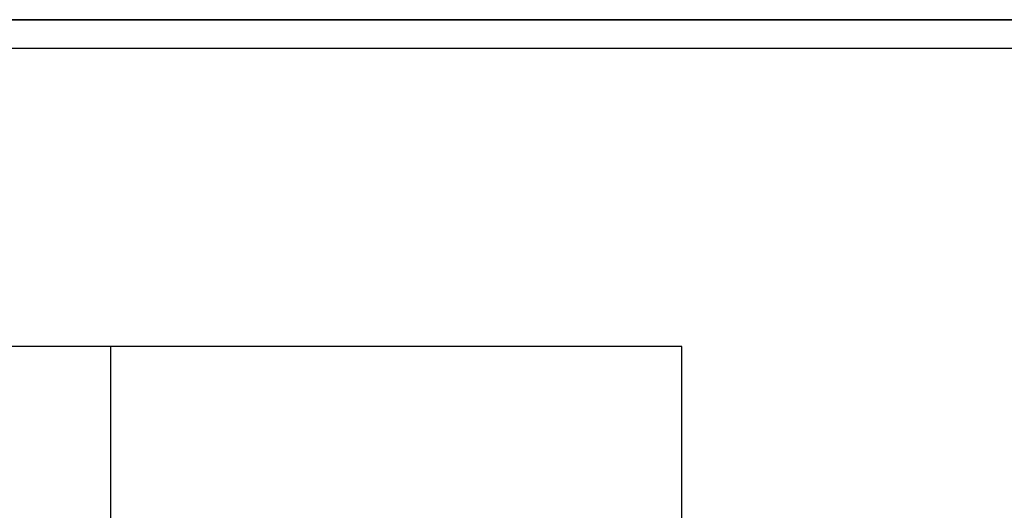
# Model space of a CAD drawing. Header units: millimetres. Extents: x 502444 to 745500, y -417645 to -375189.
# Tile 123 of 208: x 698399 to 703771, y -397974 to -395301. Entities that reach past the tile are written whole.
import ezdxf

# ---------------------------------------------------------------- set-up
doc = ezdxf.new("R2010")
doc.units = ezdxf.units.MM
doc.layers.add('PDF_Geometry', color=7, linetype='Continuous')

msp = doc.modelspace()

# ---------------------------------------------------------------- linework, layer by layer
at = {"layer": 'PDF_Geometry', "lineweight": 25}
for points in [[(706470.41559, -415327.18848), (706470.41559, -395300.91577), (678221.92131, -395300.91577), (678221.92131, -415327.18848)], [(706470.41559, -415327.18848), (678221.92131, -415327.18848), (678221.92131, -395300.91577), (706470.41559, -395300.91577)], [(678381.78584, -395456.45964), (706310.55106, -395456.45964), (706310.55106, -415171.64462), (678381.78584, -415171.64462)]]:
    msp.add_lwpolyline(points, close=True, dxfattribs=at)
for points in [[(698896.29346, -398325.37983), (698896.29346, -397081.0289), (696100.82454, -397081.0289)], [(702011.49144, -398325.37983), (702011.49144, -397081.0289), (698896.29346, -397081.0289)]]:
    msp.add_lwpolyline(points, dxfattribs=at)

doc.saveas('drawing.dxf')
